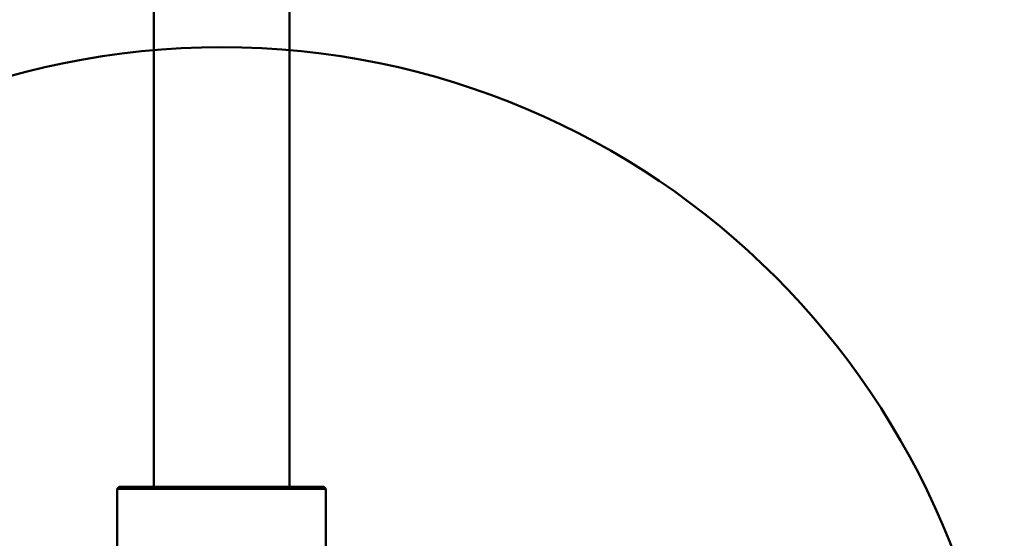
# Model space of a CAD drawing. Header units: millimetres. Extents: x 814 to 3201, y 212 to 4576.
# Tile 62 of 69: x 2681 to 2776, y 4192 to 4242. Entities that reach past the tile are written whole.
import ezdxf

# ---------------------------------------------------------------- set-up
doc = ezdxf.new("R2010")
doc.units = ezdxf.units.MM
doc.header["$LTSCALE"] = 18
doc.layers.add('Widoczne (ISO)', color=7, linetype='Continuous', lineweight=50)

msp = doc.modelspace()

# ---------------------------------------------------------------- linework, layer by layer
at = {"layer": 'Widoczne (ISO)'}
for p, q in [((2694.269, 4295.434), (2694.269, 4197.194)), ((2707.269, 4295.434), (2707.269, 4197.194)), ((2690.969, 4197.194), (2690.769, 4196.994)), ((2710.769, 4196.994), (2690.769, 4196.994)), ((2690.769, 4196.994), (2690.769, 4191.261)), ((2690.969, 4197.194), (2710.569, 4197.194)), ((2710.569, 4197.194), (2710.769, 4196.994)), ((2710.769, 4196.994), (2710.769, 4181.694))]:
    msp.add_line(p, q, dxfattribs=at)
msp.add_circle((2700.769, 4164.314), 75, dxfattribs=at)

doc.saveas('drawing.dxf')
